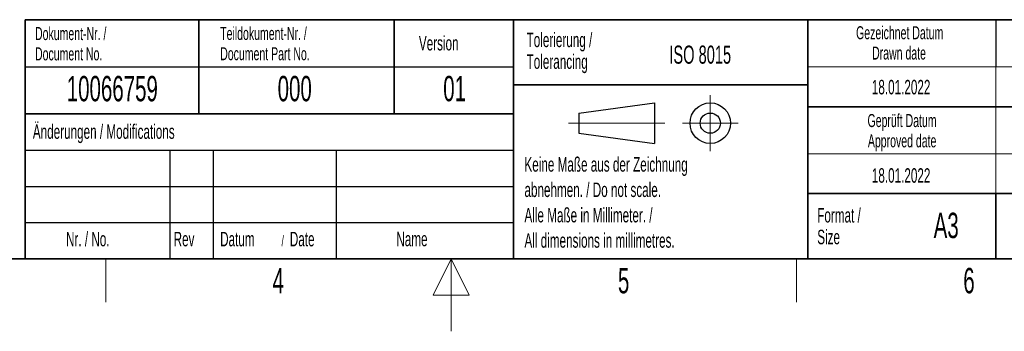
# Model space of a CAD drawing. Header units: millimetres. Extents: x 5 to 418, y 2 to 292.
# Tile 10 of 23: x 157 to 293, y 2 to 45. Entities that reach past the tile are written whole.
import ezdxf

# ---------------------------------------------------------------- set-up
doc = ezdxf.new("R2010")
doc.units = ezdxf.units.MM
doc.layers.add('SLD-0', color=7, linetype='Continuous')
doc.styles.add('SLDTEXTSTYLE0', font='TXT', dxfattribs={"width": 0.605})

msp = doc.modelspace()

# ---------------------------------------------------------------- linework, layer by layer
at = {"layer": 'SLD-0', "lineweight": 35}
for p, q in [((158.1167, 45), (225.6167, 45)), ((158.1167, 45), (158.1167, 32)), ((182.1167, 45), (182.1167, 32)), ((209.1167, 45), (209.1167, 32)), ((225.6167, 45), (225.6167, 32)), ((225.6167, 45), (266.3305, 45)), ((225.6167, 45), (225.6167, 36)), ((266.3305, 12), (266.3305, 45)), ((266.3305, 45), (266.3305, 12)), ((318, 45), (266.3305, 45)), ((225.6167, 36), (266.3305, 36)), ((225.6167, 36), (225.6167, 12)), ((266.3305, 33), (318, 33)), ((158.1167, 32), (158.1167, 12)), ((158.1167, 32), (225.6167, 32)), ((225.6167, 32), (225.6167, 12)), ((266.3305, 21), (318, 21)), ((292.3305, 21), (292.3305, 12)), ((26, 12), (408, 12)), ((158.1167, 12), (225.6167, 12)), ((225.6167, 12), (266.3305, 12)), ((266.3305, 12), (318, 12))]:
    msp.add_line(p, q, dxfattribs=at)
at = {"layer": 'SLD-0'}
for p, q in [((292.3305, 45), (292.3305, 38.5)), ((158.1167, 38.5), (225.6167, 38.5)), ((158.1167, 27), (225.6167, 27)), ((178.1167, 27), (178.1167, 12)), ((184.1167, 27), (184.1167, 12)), ((201.1167, 27), (201.1167, 12)), ((158.1167, 22), (225.6167, 22)), ((158.1167, 17), (225.6167, 17))]:
    msp.add_line(p, q, dxfattribs=at)
at = {"layer": 'SLD-0', "lineweight": 18}
for p, q in [((266.3305, 38.5), (318, 38.5)), ((292.3305, 38.5), (292.3305, 33)), ((252.8396, 34.5746), (252.8396, 26.8746)), ((292.3305, 33), (292.3305, 26.5)), ((233.2396, 30.7246), (246.5396, 30.7246)), ((248.9896, 30.7246), (256.6896, 30.7246)), ((266.3305, 26.5), (318, 26.5)), ((292.3305, 26.5), (292.3305, 21)), ((169.25, 6), (169.25, 12)), ((217, 12), (214.5, 7)), ((217, 2), (217, 12)), ((219.5, 7), (217, 12)), ((264.75, 6), (264.75, 12)), ((214.5, 7), (219.5, 7))]:
    msp.add_line(p, q, dxfattribs=at)
at = {"layer": 'SLD-0', "lineweight": 25}
for p, q in [((234.6396, 32.1246), (245.1396, 33.5246)), ((245.1396, 33.5246), (245.1396, 27.9246)), ((158.1167, 32), (225.6167, 32)), ((234.6396, 32.1246), (234.6396, 29.3246)), ((234.6396, 29.3246), (245.1396, 27.9246))]:
    msp.add_line(p, q, dxfattribs=at)
for radius in [2.8, 1.4]:
    msp.add_circle((252.8396, 30.7246), radius, dxfattribs=at)

# ---------------------------------------------------------------- texts
at = {"layer": 'SLD-0', "style": 'SLDTEXTSTYLE0'}
for s, insert, char_height, attachment_point in [('Dokument-Nr. /', (159.4707, 43.9891), 1.8, 1), ('Teildokument-Nr. /', (185.0721, 44.0073), 1.8, 1), ('Gezeichnet Datum', (279.0254, 44.1039), 1.8, 2), ('Version', (212.5452, 42.7601), 2, 1), ('Tolerierung /', (227.4391, 43.2172), 2, 1), ('Document No.', (159.4707, 41.1891), 1.8, 1), ('Document Part No.', (185.0721, 41.2073), 1.8, 1), ('ISO 8015', (247.1716, 41.4342), 2.5, 1), ('Drawn date', (278.9303, 41.3039), 1.8, 2), ('Tolerancing', (227.4391, 40.2172), 2, 1), ('10066759', (170.1557, 37.243), 3.5, 2), ('000', (195.3767, 37.243), 3.5, 2), ('01', (217.4851, 37.2527), 3.5, 2), ('18.01.2022', (279.2203, 36.699), 2, 2), ('Geprüft Datum', (279.3494, 31.9851), 1.8, 2), ('Änderungen / Modifications', (159.1698, 30.5619), 2, 1), ('Approved date', (279.362, 29.1851), 1.8, 2), ('Keine Maße aus der Zeichnung', (227.1404, 26.0307), 2, 1), ('18.01.2022', (279.2203, 24.5049), 2, 2), ('abnehmen. / Do not scale.', (227.1404, 22.5307), 2, 1), ('Alle Maße in Millimeter. /', (227.1404, 19.0307), 2, 1), ('Format /', (267.6251, 19.0116), 2, 1), ('A3', (285.4515, 18.3609), 3.5, 2), ('Nr. / No.', (163.7532, 15.7244), 2, 1), ('Rev', (178.6351, 15.7244), 2, 1), ('Datum', (185.0629, 15.7244), 2, 1), ('/', (193.5459, 15.2243), 1.5, 1), ('Date', (194.7022, 15.7244), 2, 1), ('Name', (209.4275, 15.729), 2, 1), ('All dimensions in millimetres.', (227.1404, 15.5307), 2, 1), ('Size', (267.6251, 16.0116), 2, 1), ('4', (193.1027, 10.743), 3.5, 2), ('5', (240.8527, 10.743), 3.5, 2), ('6', (288.6027, 10.743), 3.5, 2)]:
    msp.add_mtext(s, dxfattribs=dict(at, insert=insert, char_height=char_height, attachment_point=attachment_point))

doc.saveas('drawing.dxf')
